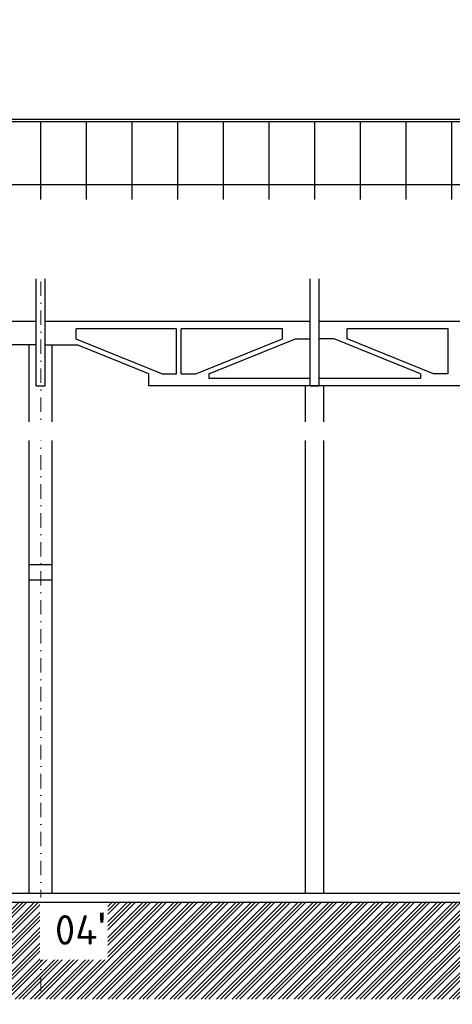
# Model space of a CAD drawing. Header units: millimetres. Extents: x -15830 to 4680139, y -28864 to 2281735.
# Tile 140 of 256: x 255469 to 264941, y 47208 to 68798. Entities that reach past the tile are written whole.
import ezdxf
from ezdxf import colors
from ezdxf.entities.mleader import LeaderData, LeaderLine
from ezdxf.math import Vec2, Vec3

# ---------------------------------------------------------------- set-up
doc = ezdxf.new("R2010")
doc.units = ezdxf.units.MM
doc.linetypes.add('DASHDOT', pattern=[25.4, 12.7, -6.35, 0, -6.35])
doc.layers.add('0 @ 200', color=7, linetype='Continuous')
doc.layers.add('A99_N_txt-popis-50', color=240, linetype='Continuous', lineweight=9)
doc.layers.add('A99_N_txt-popis-50 @ 200', color=240, linetype='Continuous', lineweight=9)
doc.styles.add('A99_popis', font='isocpeur.ttf')
doc.styles.add('ad_popis 100', font='isocpeur.ttf', dxfattribs={"height": 200})

# ---------------------------------------------------------------- blocks, each defined once
blk = doc.blocks.new('*U1031')
at = {"layer": 'A99_N_txt-popis-50 @ 200', "lineweight": 9}
ml = blk.add_multileader_mtext('Standard', dxfattribs=at)
ml.set_content('\\A1;{\\C256;odvodňovací systém \\Pbude součásti \\Pdodávky opláštění}', color=1, style='A99_popis')
ml.set_leader_properties(color=256, linetype='ByLayer', lineweight=-1)
ml.build(insert=Vec2(0, 0))
ml.multileader.update_dxf_attribs({"dogleg_length": 1, "arrow_head_size": 300, "scale": 200})
ctx = ml.context
ctx.base_point, ctx.scale, ctx.char_height, ctx.arrow_head_size, ctx.landing_gap_size, ctx.plane_origin = Vec3(114277, 64593), 200, 400, 300, 250, Vec3(117789, 60438)
notes = []
notes.append((ctx, [(1, (1, 1, 0), (124507, 64593), (-1, 0), 4890, [(0, [(125182, 62678)], 0, [])])]))
ctx.mtext.insert, ctx.mtext.width, ctx.mtext.defined_height, ctx.mtext.flow_direction = Vec3(114527, 64853), 5020, 63.5, 5
ctx.mtext.has_bg_fill, ctx.mtext.bg_color, ctx.mtext.bg_scale_factor, ctx.mtext.bg_transparency, ctx.mtext.use_window_bg_color = 1, -1073741824, 1, 0, 1
for ctx, leaders in notes:
    for number, flags, end, landing, length, lines in leaders:
        leader = LeaderData()
        leader.index, (leader.has_last_leader_line, leader.has_dogleg_vector, leader.attachment_direction) = number, flags
        leader.last_leader_point, leader.dogleg_vector, leader.dogleg_length = Vec3(end), Vec3(landing), length
        for number, points, colour, breaks in lines:
            line = LeaderLine()
            line.index, line.vertices, line.color, line.breaks = number, Vec3.list(points), colors.encode_raw_color(colour), breaks
            leader.lines.append(line)
        ctx.leaders.append(leader)

msp = doc.modelspace()

# ---------------------------------------------------------------- hatches: boundary and pattern name
at = {"layer": '0 @ 200', "linetype": 'Continuous', "lineweight": 0}
h = msp.add_hatch(dxfattribs=at)
h.set_pattern_fill('ZEM_PUVODNI', color=256, scale=0.3, angle=90)
h.set_pattern_definition([(225, (-794946.05, 268613.25), (169.705627, -169.705627), []), (225, (-795030.9, 268613.25), (169.705627, -169.705627), []), (225, (-795115.76, 268613.25), (169.705627, -169.705627), [])])
h.paths.add_polyline_path([(210058.95, 49348.252), (210058.95, 47323.252), (369396.45, 47323.252), (369396.45, 49228.252), (365028.95, 49228.252), (365028.95, 49448.252), (219828.95, 49448.252), (219828.95, 49348.252), (219378.95, 49348.252)])

# ---------------------------------------------------------------- linework, layer by layer
for p, q in [((358428.95, 66610.615), (225978.95, 66610.615)), ((358378.95, 66560.615), (226028.95, 66560.615)), ((255928.95, 63729.204), (255928.95, 66560.615)), ((256928.95, 63729.204), (256928.95, 66560.615)), ((257928.95, 63729.204), (257928.95, 66560.615)), ((258928.95, 63729.204), (258928.95, 66560.615)), ((259928.95, 63729.204), (259928.95, 66560.615)), ((260928.95, 63729.204), (260928.95, 66560.615)), ((261928.95, 63729.204), (261928.95, 66560.615)), ((262928.95, 63729.204), (262928.95, 66560.615)), ((263928.95, 63729.204), (263928.95, 66560.615)), ((264928.95, 63729.204), (264928.95, 66560.615)), ((226028.95, 65181.217), (358378.95, 65181.217)), ((226028.95, 63729.204), (358378.95, 63729.204)), ((255828.95, 60768.252), (255828.95, 63548.252)), ((256028.95, 63548.252), (255828.95, 63548.252)), ((255828.95, 60768.252), (255828.95, 63548.252)), ((256028.95, 63548.252), (255828.95, 63548.252)), ((256028.95, 60768.252), (256028.95, 63548.252)), ((256028.95, 60768.252), (256028.95, 63548.252)), ((261828.95, 60768.252), (261828.95, 63328.252)), ((262028.95, 63328.252), (261828.95, 63328.252)), ((262028.95, 60768.252), (262028.95, 63328.252)), ((255828.95, 63132.769), (250028.95, 63132.769)), ((261828.95, 63132.769), (256028.95, 63132.769)), ((267828.95, 63132.769), (262028.95, 63132.769)), ((255828.95, 62178.252), (250028.95, 62178.252)), ((261828.95, 62178.252), (256028.95, 62178.252)), ((258903.95, 62017.317), (256705.768, 62017.317)), ((256705.768, 61794.383), (256705.768, 62017.317)), ((258903.95, 61030.123), (258903.95, 62017.317)), ((261221.644, 62017.317), (259003.95, 62017.317)), ((259003.95, 61030.123), (259003.95, 62017.317)), ((261221.644, 61802.329), (261221.644, 62017.317)), ((267828.95, 62178.252), (262028.95, 62178.252)), ((264853.95, 62017.317), (262636.257, 62017.317)), ((262636.257, 61802.329), (262636.257, 62017.317)), ((264853.95, 61030.123), (264853.95, 62017.317)), ((258582.435, 61030.123), (256705.768, 61794.383)), ((259325.466, 61030.123), (261221.644, 61802.329)), ((259609.45, 61030.123), (261505.628, 61802.329)), ((261505.628, 61802.329), (261828.95, 61802.329)), ((262352.273, 61802.329), (262028.95, 61802.329)), ((264248.45, 61030.123), (262352.273, 61802.329)), ((264532.435, 61030.123), (262636.257, 61802.329)), ((255828.95, 61671.394), (255134.112, 61671.394)), ((255678.95, 49648.252), (255678.95, 61671.394)), ((256028.95, 61671.394), (256723.789, 61671.394)), ((256178.95, 49648.252), (256178.95, 61671.394)), ((258298.45, 61030.123), (256723.789, 61671.394)), ((258298.45, 60768.252), (258298.45, 61030.123)), ((258582.435, 61030.123), (258903.95, 61030.123)), ((259003.95, 61030.123), (259325.466, 61030.123)), ((259609.45, 61030.123), (259609.45, 60929.187)), ((261828.95, 60929.187), (259609.45, 60929.187)), ((264248.45, 60929.187), (262028.95, 60929.187)), ((264248.45, 61030.123), (264248.45, 60929.187)), ((264853.95, 61030.123), (264532.435, 61030.123)), ((255828.95, 60768.252), (256028.95, 60768.252)), ((265559.45, 60768.252), (258298.45, 60768.252)), ((261728.95, 49648.252), (261728.95, 60768.252)), ((261828.95, 60768.252), (262028.95, 60768.252)), ((262128.95, 49648.252), (262128.95, 60768.252)), ((256178.95, 56847.869), (255678.95, 56847.869)), ((256178.95, 56508.252), (255678.95, 56508.252)), ((220178.95, 49648.252), (364728.95, 49648.252))]:
    msp.add_line(p, q)
at = {"linetype": 'DASHDOT', "lineweight": 5, "ltscale": 25}
msp.add_line((255928.95, 65598.252), (255928.95, 47208.252), dxfattribs=at)

# ---------------------------------------------------------------- next in the draw order: block references
at = {"layer": 'A99_N_txt-popis-50'}
msp.add_blockref('*U1031', (0, 0), dxfattribs=at)

# ---------------------------------------------------------------- next in the draw order: texts
at = {"color": 1, "lineweight": 0, "insert": (256238.95, 49218.252), "char_height": 650, "attachment_point": 1, "style": 'ad_popis 100', "bg_fill": 2}
msp.add_mtext_dynamic_manual_height_columns("04{\\fArial|b0|i0|c238|p34;\\H1.08333x;'}", width=832.5, gutter_width=1000, heights=[0], dxfattribs=at)

# ---------------------------------------------------------------- next in the draw order: leaders
at = {"layer": '0 @ 200', "lineweight": 9}
ml = msp.add_multileader_mtext('Standard', dxfattribs=at)
ml.set_content('\\A1;{\\C256;demontáž pásového světlíku}', color=1, style='A99_popis')
ml.set_leader_properties(color=256, linetype='ByLayer', lineweight=-1)
ml.build(insert=Vec2(0, 0))
ml.multileader.update_dxf_attribs({"dogleg_length": 1, "arrow_head_size": 300, "scale": 200})
ctx = ml.context
ctx.base_point, ctx.scale, ctx.char_height, ctx.arrow_head_size, ctx.landing_gap_size, ctx.plane_origin = Vec3(229028.95, 68458.252), 200, 400, 300, 250, Vec3(231833.95, 60672.091)
notes = []
notes.append((ctx, [(0, (1, 1, 0), (228383.95, 68458.252), (1, 0), 645, [(0, [(228383.95, 66610.615)], 0, [])])]))
ctx.mtext.insert, ctx.mtext.width, ctx.mtext.defined_height, ctx.mtext.flow_direction = Vec3(229278.95, 68718.252), 7477.42517, 1693.333, 5
ctx.mtext.has_bg_fill, ctx.mtext.bg_color, ctx.mtext.bg_scale_factor, ctx.mtext.bg_transparency, ctx.mtext.use_window_bg_color = 1, -1073741824, 1, 0, 1
ml = msp.add_multileader_mtext('Standard', dxfattribs=at)
ml.set_content('\\A1;{\\C256;vybourání oken a dozdění okenních otvorů}', color=1, style='A99_popis')
ml.set_leader_properties(color=256, linetype='ByLayer', lineweight=-1)
ml.build(insert=Vec2(0, 0))
ml.multileader.update_dxf_attribs({"dogleg_length": 1, "arrow_head_size": 300, "scale": 200})
ctx = ml.context
ctx.base_point, ctx.scale, ctx.char_height, ctx.arrow_head_size, ctx.landing_gap_size, ctx.plane_origin = Vec3(212971.45, 59778.019), 200, 400, 300, 250, Vec3(215113.95, 48932.228)
notes.append((ctx, [(1, (1, 1, 0), (218256.45, 59778.019), (-1, 0), 585, [(0, [(219378.95, 59778.252)], 0, [])])]))
ctx.mtext.insert, ctx.mtext.width, ctx.mtext.defined_height, ctx.mtext.flow_direction = Vec3(213221.45, 59978.019), 4450, 1693.333, 5
ctx.mtext.has_bg_fill, ctx.mtext.bg_color, ctx.mtext.bg_scale_factor, ctx.mtext.bg_transparency, ctx.mtext.use_window_bg_color = 1, -1073741824, 1, 0, 1
for ctx, leaders in notes:
    for number, flags, end, landing, length, lines in leaders:
        leader = LeaderData()
        leader.index, (leader.has_last_leader_line, leader.has_dogleg_vector, leader.attachment_direction) = number, flags
        leader.last_leader_point, leader.dogleg_vector, leader.dogleg_length = Vec3(end), Vec3(landing), length
        for number, points, colour, breaks in lines:
            line = LeaderLine()
            line.index, line.vertices, line.color, line.breaks = number, Vec3.list(points), colors.encode_raw_color(colour), breaks
            leader.lines.append(line)
        ctx.leaders.append(leader)

# ---------------------------------------------------------------- next in the draw order: linework, layer by layer
msp.add_line((219828.95, 49448.252), (364728.95, 49448.252))

doc.saveas('drawing.dxf')
